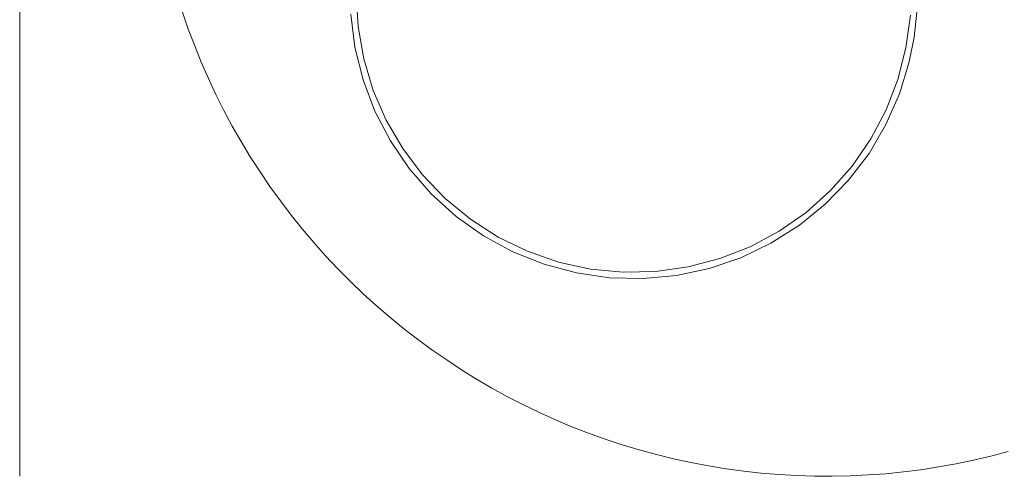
# Model space of a CAD drawing. Header units: inches. Extents: x 40 to 157, y -193 to -108.
# Tile 1 of 4: x 47 to 104, y -193 to -167. Entities that reach past the tile are written whole.
import ezdxf

# ---------------------------------------------------------------- set-up
doc = ezdxf.new("R2010")
doc.units = ezdxf.units.IN
doc.header["$MEASUREMENT"] = 0
doc.linetypes.add('AI-Linetype-1', pattern=[2.930814, 1.465407, -1.465407])
doc.layers.add('Capa 1', color=7, linetype='Continuous')

msp = doc.modelspace()

# ---------------------------------------------------------------- linework, layer by layer
at = {"layer": 'Capa 1', "lineweight": 0}
msp.add_lwpolyline([(46.595, -193.298), (46.595, -114.517)], dxfattribs=at)
at = {"layer": 'Capa 1', "color": 250, "lineweight": 15}
msp.add_lwpolyline([(46.595, -193.298), (46.595, -114.517)], dxfattribs=at)
at = {"layer": 'Capa 1', "color": 250, "lineweight": 5}
for points in [[(98.237, -166.566), (97.982, -168.454), (97.51, -170.29), (96.835, -172.062), (95.942, -173.743), (94.859, -175.312), (93.61, -176.727), (92.194, -178.002), (90.638, -179.085), (88.956, -179.99), (87.197, -180.68), (85.361, -181.163), (83.475, -181.431), (81.575, -181.469), (79.69, -181.291), (77.827, -180.884), (76.043, -180.258), (74.334, -179.429), (72.728, -178.397), (71.262, -177.199), (69.95, -175.821), (68.802, -174.305), (67.845, -172.661), (67.093, -170.927), (66.546, -169.104), (66.214, -167.229), (66.112, -165.331)], [(65.794, -166.503), (66.036, -168.428), (66.507, -170.314), (67.195, -172.138), (68.088, -173.859), (69.185, -175.465), (70.459, -176.918), (71.899, -178.231), (73.492, -179.353), (75.188, -180.284), (76.998, -180.997), (78.871, -181.507), (80.798, -181.788), (82.735, -181.839), (84.673, -181.66), (86.572, -181.253), (88.408, -180.628), (90.155, -179.786), (91.799, -178.742), (93.304, -177.518), (94.655, -176.127), (95.839, -174.585), (96.821, -172.902), (97.6, -171.131), (98.173, -169.27), (98.453, -167.843), (98.607, -166.387)]]:
    msp.add_lwpolyline(points, dxfattribs=at)
at = {"layer": 'Capa 1', "color": 251, "linetype": 'AI-Linetype-1', "lineweight": 5}
msp.add_lwpolyline([(56.029, -166.402), (56.372, -167.383), (56.742, -168.338), (57.125, -169.294), (57.545, -170.239), (57.966, -171.169), (58.437, -172.1), (58.923, -173.004), (59.432, -173.897), (59.967, -174.776), (60.529, -175.644), (61.102, -176.498), (61.714, -177.339), (62.338, -178.156), (62.976, -178.958), (63.651, -179.749), (64.328, -180.513), (65.042, -181.265), (65.769, -182.004), (66.508, -182.719), (67.273, -183.408), (68.049, -184.083), (68.853, -184.732), (69.668, -185.357), (70.497, -185.969), (71.353, -186.556), (72.206, -187.13), (73.085, -187.664), (73.977, -188.188), (74.883, -188.685), (75.8, -189.155), (76.731, -189.603), (77.661, -190.024), (78.617, -190.432), (79.574, -190.801), (80.543, -191.145), (81.525, -191.477), (82.518, -191.769), (83.514, -192.038), (84.507, -192.28), (85.515, -192.508), (86.535, -192.7), (87.553, -192.866), (88.574, -193.006), (89.593, -193.109), (90.626, -193.198), (91.66, -193.262), (92.679, -193.288), (93.711, -193.3), (94.743, -193.274), (95.776, -193.223), (96.808, -193.147), (97.829, -193.045), (98.849, -192.916), (99.87, -192.751), (100.888, -192.573), (101.896, -192.357), (102.903, -192.127), (103.897, -191.859)], dxfattribs=at)

doc.saveas('drawing.dxf')
